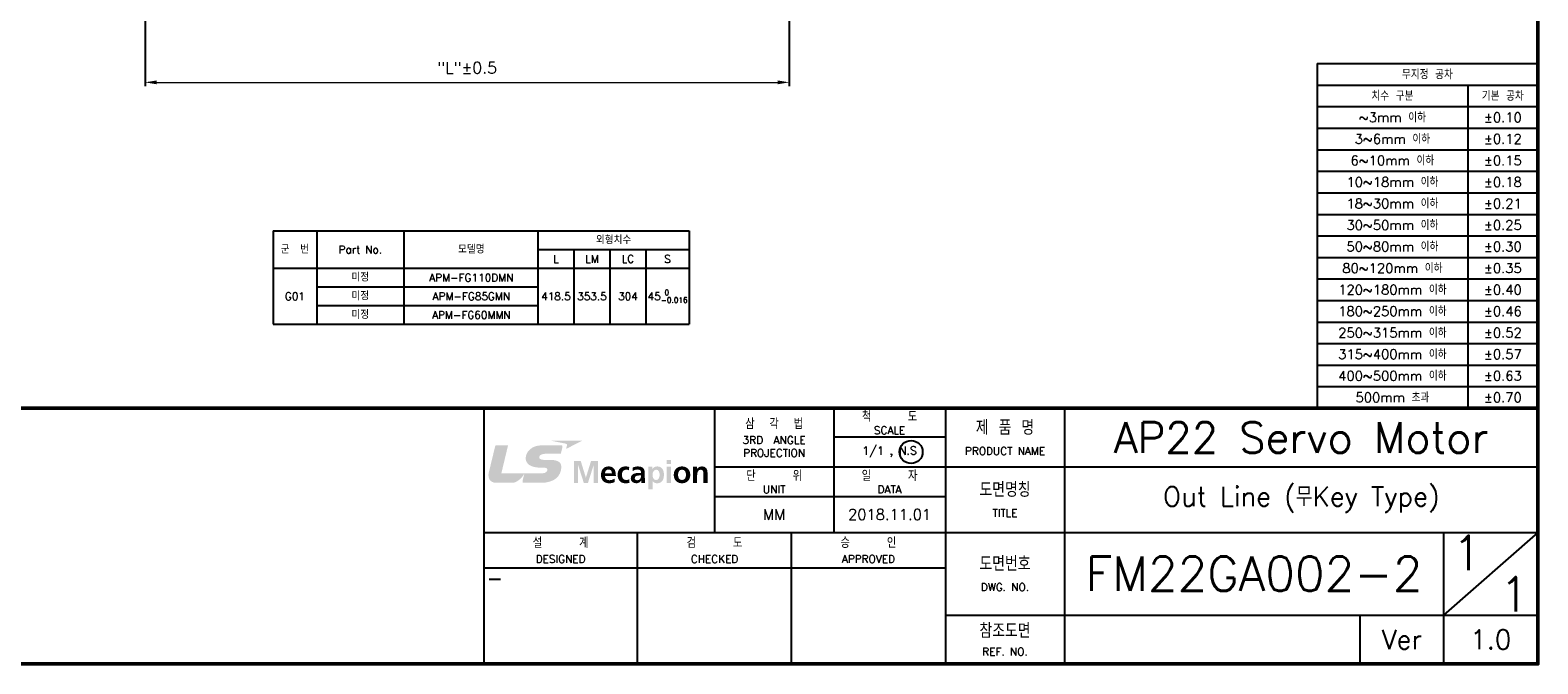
# Model space of a CAD drawing. Header units: inches. Extents: x 0 to 1485, y 0 to 1050.
# Tile 2 of 4: x 505 to 1485, y 0 to 412. Entities that reach past the tile are written whole.
import ezdxf
from ezdxf.enums import TextEntityAlignment as Align

# ---------------------------------------------------------------- set-up
doc = ezdxf.new("R2010")
doc.units = ezdxf.units.IN
doc.header["$LTSCALE"] = 0.25
doc.layers.get('0').update_dxf_attribs({"lineweight": 35})
doc.styles.add('GSG1', font='romans.shx', dxfattribs={"bigfont": 'GSG1.shx'})
doc.dimstyles.new('도면 치수', dxfattribs={"dimscale": 0, "dimtxt": 7.5, "dimasz": 7.5, "dimexe": 2.5, "dimexo": 2.5, "dimgap": 5, "dimtad": 1, "dimdec": 8, "dimdsep": 46, "dimtxsty": 'GSG1', "dimcen": 0, "dimclrd": 3, "dimclre": 3, "dimclrt": 2, "dimadec": 5, "dimazin": 2, "dimtfac": 1, "dimtdec": 8, "dimtmove": 0, "dimatfit": 2, "dimfxl": 0, "dimtolj": 1, "dimtzin": 0, "dimlwd": 15, "dimarcsym": 0})

# ---------------------------------------------------------------- blocks, each defined once
blk = doc.blocks.new('*D6')
at = {"color": 3, "lineweight": -2, "ltscale": 0.5}
for p, q in [((998.5, 672.5), (998.5, 375.56)), ((580, 651), (580, 375.56))]:
    blk.add_line(p, q, dxfattribs=at)
at = {"color": 3, "lineweight": 15, "ltscale": 0.5}
blk.add_line((587.5, 378.06), (991, 378.06), dxfattribs=at)
for points in [[(587.5, 379.31), (587.5, 376.81), (580, 378.06)], [(991, 379.31), (991, 376.81), (998.5, 378.06)]]:
    blk.add_solid(points, dxfattribs=at)
at = {"color": 2, "lineweight": 15, "ltscale": 0.5, "insert": (789.25, 387.53), "char_height": 7.5, "attachment_point": 5, "style": 'GSG1'}
blk.add_mtext('\\A1;"L"%%P0.5', dxfattribs=at)

msp = doc.modelspace()

# ---------------------------------------------------------------- hatches: boundary and pattern name
at = {"lineweight": -3}
h = msp.add_hatch(color=166, dxfattribs=at)
h.dxf.hatch_style = 2
edge = h.paths.add_edge_path()
edge.add_spline(control_points=[(838.84863714, 127.5428), (840.44851158, 127.5428), (841.33576353, 127.31712502), (841.35725639, 126.24919876), (841.37136107, 125.66217514), (840.96904168, 124.97574706), (840.53716961, 124.64059284), (839.55924468, 123.88699959), (838.6975155, 123.80572973), (834.11214908, 123.80572973), (834.11214908, 123.80572973), (811.47412723, 123.80572973), (811.47412723, 123.80572973), (811.47412723, 123.80572973), (815.84792335, 142.06726886), (815.84792335, 142.06726886), (815.84792335, 142.06726886), (808.28512477, 142.06726886), (808.28512477, 142.06726886), (807.77937101, 142.06726886), (807.58727861, 141.92252791), (807.43682862, 141.3213996), (807.43682862, 141.3213996), (803.28602088, 124.20603417), (803.28602088, 124.20603417), (802.50556156, 120.80210315), (804.26797572, 117.69302726), (808.18773527, 117.69302726), (812.10480821, 117.69302726), (815.24276513, 117.69302726), (818.56878454, 117.69302726), (821.19762945, 117.69302726), (824.72044282, 120.56030853), (826.14770276, 123.21400455), (826.22628602, 123.35975298), (826.27733155, 123.45378422), (826.33240699, 123.57535318), (826.33240699, 123.57535318), (826.33240699, 123.57535318), (826.33240699, 123.57535318), (826.33240699, 123.57535318), (826.36464627, 123.61296568), (826.37337775, 123.55990519), (826.37337775, 123.55990519), (826.37337775, 123.55990519), (826.37337775, 123.55990519), (826.14770276, 122.60548807), (825.3511238, 119.23312469), (825.22149501, 118.68371357), (825.05223878, 117.96773282), (825.4276921, 117.69504221), (825.76821953, 117.69504221), (825.76821953, 117.69504221), (834.24110621, 117.69504221), (836.94853437, 117.69504221), (846.41949554, 117.69504221), (850.12432653, 122.20316868), (850.44739102, 127.61533839), (850.62873699, 130.65288338), (848.69908154, 132.6225021), (843.25601585, 132.6225021), (843.25601585, 132.6225021), (840.56269238, 132.6225021), (839.07834204, 132.6225021), (837.59332004, 132.6225021), (836.06934225, 133.11079292), (836.06934225, 134.32110935), (836.06934225, 135.52672422), (837.72563544, 136.57685172), (839.96760894, 136.57685172), (839.96760894, 136.57685172), (850.14581939, 136.57685172), (850.14581939, 136.57685172), (850.14581939, 136.57685172), (851.03374299, 140.13794924), (851.20971574, 140.88281101), (851.43203247, 141.82110849), (851.14725213, 142.0937991), (850.46418231, 142.0937991), (850.46418231, 142.0937991), (837.8848169, 142.0937991), (837.8848169, 142.0937991), (830.58463415, 142.0937991), (827.30563036, 137.20820435), (827.30563036, 133.72166018), (827.30563036, 130.23545183), (830.11716454, 127.54951652), (837.3629435, 127.54951652), (837.3629435, 127.54951652), (838.84863714, 127.5428), (838.84863714, 127.5428)], knot_values=[0, 0, 0, 0, 1, 1, 1, 2, 2, 2, 3, 3, 3, 4, 4, 4, 5, 5, 5, 6, 6, 6, 7, 7, 7, 8, 8, 8, 9, 9, 9, 10, 10, 10, 11, 11, 11, 12, 12, 12, 13, 13, 13, 14, 14, 14, 15, 15, 15, 16, 16, 16, 17, 17, 17, 18, 18, 18, 19, 19, 19, 20, 20, 20, 21, 21, 21, 22, 22, 22, 23, 23, 23, 24, 24, 24, 25, 25, 25, 26, 26, 26, 27, 27, 27, 28, 28, 28, 29, 29, 29, 30, 30, 30, 30], degree=3, periodic=0)
h = msp.add_hatch(color=240, dxfattribs=at)
h.dxf.hatch_style = 2
edge = h.paths.add_edge_path()
edge.add_spline(control_points=[(843.74833658, 145.10111976), (843.74833658, 145.10111976), (864.02483092, 145.10111976), (864.02483092, 145.10111976), (864.02483092, 145.10111976), (853.59676602, 139.74570462), (853.59676602, 139.74570462), (853.59676602, 139.74570462), (854.01722001, 141.50073061), (854.14281889, 142.02461897), (854.27647758, 142.57906748), (854.09781822, 142.99515573), (853.31668725, 143.15500885), (852.53488462, 143.31419031), (843.74833658, 145.10111976), (843.74833658, 145.10111976)], knot_values=[0, 0, 0, 0, 1, 1, 1, 2, 2, 2, 3, 3, 3, 4, 4, 4, 5, 5, 5, 5], degree=3, periodic=0)
h = msp.add_hatch(color=253, dxfattribs=at)
h.dxf.hatch_style = 2
edge = h.paths.add_edge_path()
edge.add_spline(control_points=[(858.62407929, 131.84069948), (858.62407929, 131.84069948), (863.09056335, 131.84069948), (863.09056335, 131.84069948), (863.09056335, 131.84069948), (866.40046312, 121.07748037), (866.40046312, 121.07748037), (866.40046312, 121.07748037), (866.44009057, 121.07748037), (866.44009057, 121.07748037), (866.44009057, 121.07748037), (869.75066199, 131.84069948), (869.75066199, 131.84069948), (869.75066199, 131.84069948), (874.21714605, 131.84069948), (874.21714605, 131.84069948), (874.21714605, 131.84069948), (874.21714605, 117.63862346), (874.21714605, 117.63862346), (874.21714605, 117.63862346), (871.54531544, 117.63862346), (871.54531544, 117.63862346), (871.54531544, 117.63862346), (871.54531544, 129.35861048), (871.54531544, 129.35861048), (871.54531544, 129.35861048), (871.50501633, 129.35861048), (871.50501633, 129.35861048), (871.50501633, 129.35861048), (867.75652798, 117.63862346), (867.75652798, 117.63862346), (867.75652798, 117.63862346), (865.08469736, 117.63862346), (865.08469736, 117.63862346), (865.08469736, 117.63862346), (861.33553736, 129.35861048), (861.33553736, 129.35861048), (861.33553736, 129.35861048), (861.2959099, 129.31763972), (861.2959099, 129.31763972), (861.2959099, 129.31763972), (861.2959099, 117.63862346), (861.2959099, 117.63862346), (861.2959099, 117.63862346), (858.62407929, 117.63862346), (858.62407929, 117.63862346), (858.62407929, 117.63862346), (858.62407929, 131.84069948), (858.62407929, 131.84069948)], knot_values=[0, 0, 0, 0, 1, 1, 1, 2, 2, 2, 3, 3, 3, 4, 4, 4, 5, 5, 5, 6, 6, 6, 7, 7, 7, 8, 8, 8, 9, 9, 9, 10, 10, 10, 11, 11, 11, 12, 12, 12, 13, 13, 13, 14, 14, 14, 15, 15, 15, 16, 16, 16, 16], degree=3, periodic=0)
h = msp.add_hatch(color=253, dxfattribs=at)
edge = h.paths.add_edge_path()
edge.add_spline(control_points=[(884.41607106, 127.1536405), (884.29969833, 127.27178712), (884.17528166, 127.38217035), (884.04241701, 127.48438255)], knot_values=[3.3437465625, 3.3437465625, 3.3437465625, 3.3437465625, 3.4062459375, 3.4062459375, 3.4062459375, 3.4062459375], degree=3, periodic=0)
edge.add_spline(control_points=[(884.04241701, 127.48438255), (883.90955237, 127.58659476), (883.76823975, 127.68063595), (883.61807513, 127.76609848)], knot_values=[3.2812471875, 3.2812471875, 3.2812471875, 3.2812471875, 3.3437465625, 3.3437465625, 3.3437465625, 3.3437465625], degree=3, periodic=0)
edge.add_spline(control_points=[(883.61807513, 127.76609848), (883.46791051, 127.85156101), (883.30889389, 127.92844489), (883.14062124, 127.99634247)], knot_values=[3.2187478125, 3.2187478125, 3.2187478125, 3.2187478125, 3.2812471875, 3.2812471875, 3.2812471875, 3.2812471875], degree=3, periodic=0)
edge.add_spline(control_points=[(883.14062124, 127.99634247), (882.97234859, 128.06424005), (882.79481991, 128.12315135), (882.60763117, 128.17266871)], knot_values=[3.1562484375, 3.1562484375, 3.1562484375, 3.1562484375, 3.2187478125, 3.2187478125, 3.2187478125, 3.2187478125], degree=3, periodic=0)
edge.add_spline(control_points=[(882.60763117, 128.17266871), (882.42044243, 128.22218607), (882.22359363, 128.26230951), (882.01668075, 128.29263138)], knot_values=[3.0937490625, 3.0937490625, 3.0937490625, 3.0937490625, 3.1562484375, 3.1562484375, 3.1562484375, 3.1562484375], degree=3, periodic=0)
edge.add_spline(control_points=[(882.01668075, 128.29263138), (881.80976787, 128.32295325), (881.5927909, 128.34347356), (881.36534582, 128.35378467)], knot_values=[3.0312496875, 3.0312496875, 3.0312496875, 3.0312496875, 3.0937490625, 3.0937490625, 3.0937490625, 3.0937490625], degree=3, periodic=0)
edge.add_spline(control_points=[(881.36534582, 128.35378467), (881.25162328, 128.35894022), (881.13528371, 128.36154347), (881.01627661, 128.36154347)], knot_values=[3, 3, 3, 3, 3.0312496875, 3.0312496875, 3.0312496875, 3.0312496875], degree=3, periodic=0)
edge.add_spline(control_points=[(881.01627661, 128.36154347), (877.82593085, 128.36154347), (876.25023587, 125.85829744), (876.25023587, 122.82713315)], knot_values=[2, 2, 2, 2, 3, 3, 3, 3], degree=3, periodic=0)
edge.add_spline(control_points=[(876.25023587, 122.82713315), (876.25023587, 119.38827624), (878.22489198, 117.39414223), (881.61404665, 117.39414223)], knot_values=[1, 1, 1, 1, 2, 2, 2, 2], degree=3, periodic=0)
edge.add_spline(control_points=[(881.61404665, 117.39414223), (883.05003807, 117.39414223), (884.16699491, 117.67892257), (885.14357654, 118.22833369)], knot_values=[0, 0, 0, 0, 1, 1, 1, 1], degree=3, periodic=0)
edge.add_spline(control_points=[(885.14357654, 118.22833369), (885.14357654, 118.22833369), (885.14357654, 118.7827822), (885.14357654, 119.33723071)], knot_values=[7.5, 7.5, 7.5, 7.5, 8, 8, 8, 8], degree=3, periodic=0)
edge.add_spline(control_points=[(885.14357654, 119.33723071), (885.14357654, 119.89167922), (885.14357654, 120.44612773), (885.14357654, 120.44612773), (884.14684536, 119.87656706), (883.02988852, 119.38827624), (881.73427231, 119.38827624)], knot_values=[6, 6, 6, 6, 6.5, 6.5, 6.5, 7.5, 7.5, 7.5, 7.5], degree=3, periodic=0)
edge.add_spline(control_points=[(881.73427231, 119.38827624), (880.07865078, 119.38827624), (878.92273814, 120.34470832), (878.80251247, 122.03391244)], knot_values=[5, 5, 5, 5, 6, 6, 6, 6], degree=3, periodic=0)
edge.add_spline(control_points=[(878.80251247, 122.03391244), (878.80251247, 122.03391244), (885.9011997, 122.03391244), (885.9011997, 122.03391244), (885.9011997, 122.2628121), (885.89699275, 122.48781974), (885.88817461, 122.70852752)], knot_values=[3.937490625, 3.937490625, 3.937490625, 3.937490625, 4.937490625, 4.937490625, 4.937490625, 5, 5, 5, 5], degree=3, periodic=0)
edge.add_spline(control_points=[(885.88817461, 122.70852752), (885.87054116, 123.14987246), (885.8344689, 123.57402348), (885.7767256, 123.97771949)], knot_values=[3.812491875, 3.812491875, 3.812491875, 3.812491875, 3.937490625, 3.937490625, 3.937490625, 3.937490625], degree=3, periodic=0)
edge.add_spline(control_points=[(885.7767256, 123.97771949), (885.7189823, 124.38141549), (885.63956796, 124.7646565), (885.53525036, 125.1241814)], knot_values=[3.687493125, 3.687493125, 3.687493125, 3.687493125, 3.812491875, 3.812491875, 3.812491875, 3.812491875], degree=3, periodic=0)
edge.add_spline(control_points=[(885.53525036, 125.1241814), (885.45701215, 125.39382508), (885.36476586, 125.65012845), (885.25714788, 125.89171575)], knot_values=[3.5937440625, 3.5937440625, 3.5937440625, 3.5937440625, 3.687493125, 3.687493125, 3.687493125, 3.687493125], degree=3, periodic=0)
edge.add_spline(control_points=[(885.25714788, 125.89171575), (885.18540256, 126.05277396), (885.10682539, 126.20729168), (885.02101232, 126.35486129)], knot_values=[3.5312446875, 3.5312446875, 3.5312446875, 3.5312446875, 3.5937440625, 3.5937440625, 3.5937440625, 3.5937440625], degree=3, periodic=0)
edge.add_spline(control_points=[(885.02101232, 126.35486129), (884.93519926, 126.5024309), (884.84215031, 126.64305239), (884.74146144, 126.77631814)], knot_values=[3.4687453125, 3.4687453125, 3.4687453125, 3.4687453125, 3.5312446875, 3.5312446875, 3.5312446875, 3.5312446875], degree=3, periodic=0)
edge.add_spline(control_points=[(884.74146144, 126.77631814), (884.64077257, 126.90958389), (884.53244379, 127.03549389), (884.41607106, 127.1536405)], knot_values=[3.4062459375, 3.4062459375, 3.4062459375, 3.4062459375, 3.4687453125, 3.4687453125, 3.4687453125, 3.4687453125], degree=3, periodic=0)
edge = h.paths.add_edge_path(flags=16)
edge.add_spline(control_points=[(881.07571778, 123.90513419), (879.93911513, 123.90513419), (878.80251247, 123.90513419), (878.80251247, 123.90513419), (878.92273814, 125.30955797), (879.6803613, 126.36740946), (881.17545807, 126.36740946)], knot_values=[1, 1, 1, 1, 1.5, 1.5, 1.5, 2.5, 2.5, 2.5, 2.5], degree=3, periodic=0)
edge.add_spline(control_points=[(881.17545807, 126.36740946), (882.67122649, 126.36740946), (883.26966819, 125.22828811), (883.34892309, 123.90513419)], knot_values=[0, 0, 0, 0, 1, 1, 1, 1], degree=3, periodic=0)
edge.add_spline(control_points=[(883.34892309, 123.90513419), (883.34892309, 123.90513419), (882.21232044, 123.90513419), (881.07571778, 123.90513419)], knot_values=[2.5, 2.5, 2.5, 2.5, 3, 3, 3, 3], degree=3, periodic=0)
h = msp.add_hatch(color=253, dxfattribs=at)
h.dxf.hatch_style = 2
edge = h.paths.add_edge_path()
edge.add_spline(control_points=[(894.35595179, 125.85829744), (893.87773575, 126.08262912), (893.35922061, 126.24516885), (892.54114879, 126.24516885), (890.88619891, 126.24516885), (889.82969072, 124.90253702), (889.82969072, 122.92855256), (889.82969072, 120.99553886), (890.72701744, 119.51051686), (892.6009258, 119.51051686), (893.35922061, 119.51051686), (894.19677033, 119.7952972), (894.65483681, 119.99880767), (894.65483681, 119.99880767), (894.77439082, 117.74071453), (894.77439082, 117.74071453), (893.99728976, 117.4962333), (893.19936749, 117.39414223), (892.10256021, 117.39414223), (888.73288343, 117.39414223), (887.0383061, 119.73417689), (887.0383061, 122.92855256), (887.0383061, 125.96038851), (888.79266044, 128.36154347), (892.00315575, 128.36154347), (893.07981349, 128.36154347), (893.8575862, 128.23930286), (894.59505981, 128.01564283), (894.59505981, 128.01564283), (894.35595179, 125.85829744), (894.35595179, 125.85829744)], knot_values=[0, 0, 0, 0, 1, 1, 1, 2, 2, 2, 3, 3, 3, 4, 4, 4, 5, 5, 5, 6, 6, 6, 7, 7, 7, 8, 8, 8, 9, 9, 9, 10, 10, 10, 10], degree=3, periodic=0)
h = msp.add_hatch(color=253, dxfattribs=at)
edge = h.paths.add_edge_path()
edge.add_spline(control_points=[(904.70476178, 123.27477896), (904.70476178, 123.61044027), (904.70476178, 123.94610494), (904.70476178, 123.94610494), (904.70476178, 127.0390612), (903.40847392, 128.36154347), (900.27790517, 128.36154347)], knot_values=[1, 1, 1, 1, 1.500005, 1.500005, 1.500005, 2.500005, 2.500005, 2.500005, 2.500005], degree=3, periodic=0)
edge.add_spline(control_points=[(900.27790517, 128.36154347), (899.14147043, 128.36154347), (897.74577811, 128.05594193), (896.70874783, 127.56832277)], knot_values=[0, 0, 0, 0, 1, 1, 1, 1], degree=3, periodic=0)
edge.add_spline(control_points=[(896.70874783, 127.56832277), (896.70874783, 127.56832277), (896.72856156, 126.98331411), (896.74837528, 126.39830544)], knot_values=[15.5, 15.5, 15.5, 15.5, 16, 16, 16, 16], degree=3, periodic=0)
edge.add_spline(control_points=[(896.74837528, 126.39830544), (896.76818901, 125.81329678), (896.78800274, 125.22828811), (896.78800274, 125.22828811), (897.68532946, 125.9200894), (898.82243585, 126.36740946), (899.95887059, 126.36740946)], knot_values=[14, 14, 14, 14, 14.5, 14.5, 14.5, 15.5, 15.5, 15.5, 15.5], degree=3, periodic=0)
edge.add_spline(control_points=[(899.95887059, 126.36740946), (901.53389392, 126.36740946), (902.27203918, 125.79784879), (902.27203918, 124.10931632)], knot_values=[13, 13, 13, 13, 14, 14, 14, 14], degree=3, periodic=0)
edge.add_spline(control_points=[(902.27203918, 124.10931632), (902.27203918, 124.10931632), (900.79642031, 124.10931632), (900.79642031, 124.10931632), (899.67946347, 124.10931632), (898.36369771, 124.00722525), (897.34681698, 123.49811323)], knot_values=[11, 11, 11, 11, 12, 12, 12, 13, 13, 13, 13], degree=3, periodic=0)
edge.add_spline(control_points=[(897.34681698, 123.49811323), (896.32993625, 122.99034452), (895.59179099, 122.07421155), (895.59179099, 120.50791969)], knot_values=[10, 10, 10, 10, 11, 11, 11, 11], degree=3, periodic=0)
edge.add_spline(control_points=[(895.59179099, 120.50791969), (895.59179099, 118.51311403), (897.36629488, 117.39414223), (899.18109788, 117.39414223)], knot_values=[9, 9, 9, 9, 10, 10, 10, 10], degree=3, periodic=0)
edge.add_spline(control_points=[(899.18109788, 117.39414223), (900.39745918, 117.39414223), (901.73337449, 118.04564442), (902.35129409, 119.20491532)], knot_values=[8, 8, 8, 8, 9, 9, 9, 9], degree=3, periodic=0)
edge.add_spline(control_points=[(902.39159319, 119.20491532), (902.39159319, 119.20491532), (902.39159319, 119.20491532), (902.39159319, 119.20491532)], knot_values=[7, 7, 7, 7, 7.00001, 7.00001, 7.00001, 7.00001], degree=3, periodic=0)
edge.add_spline(control_points=[(902.39159319, 119.20491532), (902.41107109, 118.87983588), (902.41107109, 118.18803459), (902.5111472, 117.63862346)], knot_values=[6, 6, 6, 6, 7, 7, 7, 7], degree=3, periodic=0)
edge.add_spline(control_points=[(902.5111472, 117.63862346), (902.5111472, 117.63862346), (904.86394324, 117.63862346), (904.86394324, 117.63862346), (904.80416624, 118.45266537), (904.76453878, 119.18476577), (904.74438923, 119.97865812)], knot_values=[4, 4, 4, 4, 5, 5, 5, 6, 6, 6, 6], degree=3, periodic=0)
edge.add_spline(control_points=[(904.74438923, 119.97865812), (904.72423968, 120.75172927), (904.70476178, 121.54494998), (904.70476178, 122.60347312), (904.70476178, 122.60347312), (904.70476178, 122.93912436), (904.70476178, 123.27477896)], knot_values=[2.500005, 2.500005, 2.500005, 2.500005, 3.500005, 3.500005, 3.500005, 4, 4, 4, 4], degree=3, periodic=0)
edge = h.paths.add_edge_path(flags=16)
edge.add_spline(control_points=[(898.1440676, 120.67045941), (898.1440676, 122.27772202), (899.91857149, 122.4812325), (901.11545489, 122.4812325), (901.11545489, 122.4812325), (901.40459518, 122.4812325), (901.69373836, 122.4812325)], knot_values=[2.500005, 2.500005, 2.500005, 2.500005, 3.500005, 3.500005, 3.500005, 4, 4, 4, 4], degree=3, periodic=0)
edge.add_spline(control_points=[(901.69373836, 122.4812325), (901.98288733, 122.4812325), (902.27203918, 122.4812325), (902.27203918, 122.4812325), (902.27203918, 121.66719059), (902.15248517, 120.91494065), (901.71322494, 120.32455877)], knot_values=[1, 1, 1, 1, 1.500005, 1.500005, 1.500005, 2.500005, 2.500005, 2.500005, 2.500005], degree=3, periodic=0)
edge.add_spline(control_points=[(901.71322494, 120.32455877), (901.2947859, 119.75432644), (900.65671675, 119.38827624), (899.83931658, 119.38827624)], knot_values=[0, 0, 0, 0, 1, 1, 1, 1], degree=3, periodic=0)
edge.add_spline(control_points=[(899.83931658, 119.38827624), (898.88221286, 119.38827624), (898.1440676, 119.77514765), (898.1440676, 120.67045941)], knot_values=[4, 4, 4, 4, 5, 5, 5, 5], degree=3, periodic=0)
h = msp.add_hatch(color=253, dxfattribs=at)
edge = h.paths.add_edge_path()
edge.add_spline(control_points=[(917.12696069, 122.90840301), (917.12696069, 125.79784879), (915.97037639, 128.36154347), (912.82032974, 128.36154347)], knot_values=[4, 4, 4, 4, 5, 5, 5, 5], degree=3, periodic=0)
edge.add_spline(control_points=[(912.82032974, 128.36154347), (911.24463476, 128.36154347), (910.22775403, 127.64892098), (909.62998398, 126.63204025)], knot_values=[3, 3, 3, 3, 4, 4, 4, 4], degree=3, periodic=0)
edge.add_spline(control_points=[(909.58968488, 126.63204025), (909.58968488, 126.63204025), (909.58968488, 126.63204025), (909.58968488, 126.63204025)], knot_values=[2, 2, 2, 2, 2.00001, 2.00001, 2.00001, 2.00001], degree=3, periodic=0)
edge.add_spline(control_points=[(909.58968488, 126.63204025), (909.58968488, 126.63204025), (909.58968488, 127.00346366), (909.58968488, 127.37488707)], knot_values=[1.5, 1.5, 1.5, 1.5, 2, 2, 2, 2], degree=3, periodic=0)
edge.add_spline(control_points=[(909.58968488, 127.37488707), (909.58968488, 127.74631048), (909.58968488, 128.11773389), (909.58968488, 128.11773389), (909.58968488, 128.11773389), (908.95161572, 128.11773389), (908.31354657, 128.11773389)], knot_values=[0.5, 0.5, 0.5, 0.5, 1, 1, 1, 1.5, 1.5, 1.5, 1.5], degree=3, periodic=0)
edge.add_spline(control_points=[(908.31354657, 128.11773389), (907.67547742, 128.11773389), (907.03740827, 128.11773389), (907.03740827, 128.11773389), (907.03740827, 128.11773389), (907.03740827, 124.42947291), (907.03740827, 120.74132257)], knot_values=[10.4999849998, 10.4999849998, 10.4999849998, 10.4999849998, 10.9999849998, 10.9999849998, 10.9999849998, 11.5, 11.5, 11.5, 11.5], degree=3, periodic=0)
edge.add_spline(control_points=[(907.03740827, 120.74132257), (907.03740827, 117.05339352), (907.03740827, 113.3655751), (907.03740827, 113.3655751), (907.03740827, 113.3655751), (907.70535256, 113.3655751), (908.37330354, 113.3655751)], knot_values=[9.5000049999, 9.5000049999, 9.5000049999, 9.5000049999, 9.9999899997, 9.9999899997, 9.9999899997, 10.4999849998, 10.4999849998, 10.4999849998, 10.4999849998], degree=3, periodic=0)
edge.add_spline(control_points=[(908.37330354, 113.3655751), (909.04126787, 113.3655751), (909.70923889, 113.3655751), (909.70923889, 113.3655751), (909.70923889, 113.3655751), (909.70923889, 114.73401078), (909.70923889, 116.10247383)], knot_values=[8.5000099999, 8.5000099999, 8.5000099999, 8.5000099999, 9.0000149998, 9.0000149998, 9.0000149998, 9.5000049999, 9.5000049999, 9.5000049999, 9.5000049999], degree=3, periodic=0)
edge.add_spline(control_points=[(909.70923889, 116.10247383), (909.70923889, 117.47099162), (909.70923889, 118.83953677), (909.70923889, 118.83953677), (909.70923889, 118.83953677), (909.70923889, 118.83953677), (909.70923889, 118.83953677)], knot_values=[7.9999900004, 7.9999900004, 7.9999900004, 7.9999900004, 8.5000000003, 8.5000000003, 8.5000000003, 8.5000099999, 8.5000099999, 8.5000099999, 8.5000099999], degree=3, periodic=0)
edge.add_spline(control_points=[(909.70923889, 118.83953677), (909.70923969, 118.83953677), (909.74953477, 118.83953677), (909.74953799, 118.83953677)], knot_values=[7.00004, 7.00004, 7.00004, 7.00004, 7.9999900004, 7.9999900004, 7.9999900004, 7.9999900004], degree=3, periodic=0)
edge.add_spline(control_points=[(909.74953799, 118.83953677), (909.74953799, 118.83953677), (909.74953799, 118.83953677), (909.74953799, 118.83953677), (910.68649217, 117.67892257), (911.62344634, 117.39414223), (912.76055273, 117.39414223)], knot_values=[6, 6, 6, 6, 6.00004, 6.00004, 6.00004, 7.00004, 7.00004, 7.00004, 7.00004], degree=3, periodic=0)
edge.add_spline(control_points=[(912.76055273, 117.39414223), (915.97037639, 117.39414223), (917.12696069, 120.03910678), (917.12696069, 122.90840301)], knot_values=[5, 5, 5, 5, 6, 6, 6, 6], degree=3, periodic=0)
edge = h.paths.add_edge_path(flags=16)
edge.add_spline(control_points=[(912.12181193, 126.24516885), (913.85668837, 126.24516885), (914.33557606, 124.31215514), (914.33557606, 122.90840301)], knot_values=[2, 2, 2, 2, 3, 3, 3, 3], degree=3, periodic=0)
edge.add_spline(control_points=[(914.33557606, 122.90840301), (914.33557606, 121.46368012), (913.83721047, 119.51051686), (912.08218448, 119.51051686)], knot_values=[1, 1, 1, 1, 2, 2, 2, 2], degree=3, periodic=0)
edge.add_spline(control_points=[(912.08218448, 119.51051686), (910.30768058, 119.51051686), (909.72938844, 121.42270936), (909.72938844, 122.90840301)], knot_values=[0, 0, 0, 0, 1, 1, 1, 1], degree=3, periodic=0)
edge.add_spline(control_points=[(909.72938844, 122.90840301), (909.72938844, 124.3739471), (910.40708504, 126.24516885), (912.12181193, 126.24516885)], knot_values=[3, 3, 3, 3, 4, 4, 4, 4], degree=3, periodic=0)
h = msp.add_hatch(color=253, dxfattribs=at)
h.dxf.hatch_style = 2
edge = h.paths.add_edge_path()
edge.add_spline(control_points=[(918.98139114, 128.11773389), (918.98139114, 128.11773389), (921.65322176, 128.11773389), (921.65322176, 128.11773389), (921.65322176, 128.11773389), (921.65322176, 117.63862346), (921.65322176, 117.63862346), (921.65322176, 117.63862346), (918.98139114, 117.63862346), (918.98139114, 117.63862346), (918.98139114, 117.63862346), (918.98139114, 128.11773389), (918.98139114, 128.11773389)], knot_values=[0, 0, 0, 0, 1, 1, 1, 2, 2, 2, 3, 3, 3, 4, 4, 4, 4], degree=3, periodic=0)
edge = h.paths.add_edge_path()
edge.add_spline(control_points=[(918.98139114, 132.63425601), (918.98139114, 132.63425601), (921.65322176, 132.63425601), (921.65322176, 132.63425601), (921.65322176, 132.63425601), (921.65322176, 130.02992639), (921.65322176, 130.02992639), (921.65322176, 130.02992639), (918.98139114, 130.02992639), (918.98139114, 130.02992639), (918.98139114, 130.02992639), (918.98139114, 132.63425601), (918.98139114, 132.63425601)], knot_values=[0, 0, 0, 0, 1, 1, 1, 2, 2, 2, 3, 3, 3, 4, 4, 4, 4], degree=3, periodic=0)
h = msp.add_hatch(color=253, dxfattribs=at)
edge = h.paths.add_edge_path()
edge.add_spline(control_points=[(934.25542333, 122.80631194), (934.25542333, 126.2653184), (931.92210519, 128.36154347), (928.87146299, 128.36154347)], knot_values=[0, 0, 0, 0, 1, 1, 1, 1], degree=3, periodic=0)
edge.add_spline(control_points=[(928.87146299, 128.36154347), (925.84097035, 128.36154347), (923.50765221, 126.2653184), (923.50765221, 122.80631194), (923.50765221, 119.7952972), (925.48163667, 117.39414223), (928.87146299, 117.39414223)], knot_values=[2, 2, 2, 2, 3, 3, 3, 4, 4, 4, 4], degree=3, periodic=0)
edge.add_spline(control_points=[(928.87146299, 117.39414223), (932.28143887, 117.39414223), (934.25542333, 119.7952972), (934.25542333, 122.80631194)], knot_values=[1, 1, 1, 1, 2, 2, 2, 2], degree=3, periodic=0)
edge = h.paths.add_edge_path(flags=16)
edge.add_spline(control_points=[(928.87146299, 126.24516885), (930.62648899, 126.24516885), (931.4640387, 124.73932565), (931.4640387, 123.13273469)], knot_values=[1, 1, 1, 1, 2, 2, 2, 2], degree=3, periodic=0)
edge.add_spline(control_points=[(931.4640387, 123.13273469), (931.4640387, 121.38241026), (930.92537401, 119.51051686), (928.87146299, 119.51051686)], knot_values=[0, 0, 0, 0, 1, 1, 1, 1], degree=3, periodic=0)
edge.add_spline(control_points=[(928.87146299, 119.51051686), (926.83770153, 119.51051686), (926.29903683, 121.40255981), (926.29903683, 123.13273469), (926.29903683, 124.69902654), (927.13658655, 126.24516885), (928.87146299, 126.24516885)], knot_values=[2, 2, 2, 2, 3, 3, 3, 4, 4, 4, 4], degree=3, periodic=0)
h = msp.add_hatch(color=253, dxfattribs=at)
h.dxf.hatch_style = 2
edge = h.paths.add_edge_path()
edge.add_spline(control_points=[(936.05007678, 128.11773389), (936.05007678, 128.11773389), (938.58220383, 128.11773389), (938.58220383, 128.11773389), (938.58220383, 128.11773389), (938.58220383, 126.69316056), (938.58220383, 126.69316056), (938.58220383, 126.69316056), (938.62183128, 126.69316056), (938.62183128, 126.69316056), (939.459381, 127.89340221), (940.59581574, 128.36154347), (941.99217971, 128.36154347), (944.42423066, 128.36154347), (945.48141049, 126.61189069), (945.48141049, 124.25170648), (945.48141049, 124.25170648), (945.48141049, 117.63862346), (945.48141049, 117.63862346), (945.48141049, 117.63862346), (942.80957988, 117.63862346), (942.80957988, 117.63862346), (942.80957988, 117.63862346), (942.80957988, 123.2341541), (942.80957988, 123.2341541), (942.80957988, 124.51633727), (942.78943032, 126.24516885), (941.07470343, 126.24516885), (939.14034643, 126.24516885), (938.72190739, 124.10931632), (938.72190739, 122.76601284), (938.72190739, 122.76601284), (938.72190739, 117.63862346), (938.72190739, 117.63862346), (938.72190739, 117.63862346), (936.05007678, 117.63862346), (936.05007678, 117.63862346), (936.05007678, 117.63862346), (936.05007678, 128.11773389), (936.05007678, 128.11773389)], knot_values=[0, 0, 0, 0, 1, 1, 1, 2, 2, 2, 3, 3, 3, 4, 4, 4, 5, 5, 5, 6, 6, 6, 7, 7, 7, 8, 8, 8, 9, 9, 9, 10, 10, 10, 11, 11, 11, 12, 12, 12, 13, 13, 13, 13], degree=3, periodic=0)

# ---------------------------------------------------------------- linework, layer by layer
for p, q in [((1341.49999738, 390.2499995), (1484.99999738, 390.2499995)), ((1341.49999738, 390.2499995), (1341.49999738, 166.2499995)), ((1341.49999738, 376.2499995), (1484.99999738, 376.2499995)), ((1439.49999738, 376.2499995), (1439.49999738, 166.2499995)), ((1341.49999738, 362.2499995), (1484.99999738, 362.2499995)), ((1341.49999738, 348.2499995), (1484.99999738, 348.2499995)), ((1341.49999738, 334.2499995), (1484.99999738, 334.2499995)), ((1341.49999738, 320.2499995), (1484.99999738, 320.2499995)), ((1341.49999738, 306.2499995), (1484.99999738, 306.2499995)), ((1341.49999738, 292.2499995), (1484.99999738, 292.2499995)), ((1341.49999738, 278.2499995), (1484.99999738, 278.2499995)), ((1341.49999738, 264.2499995), (1484.99999738, 264.2499995)), ((1341.49999738, 250.2499995), (1484.99999738, 250.2499995)), ((1341.49999738, 236.2499995), (1484.99999738, 236.2499995)), ((1341.49999738, 222.2499995), (1484.99999738, 222.2499995)), ((1341.49999738, 208.2499995), (1484.99999738, 208.2499995)), ((1341.49999738, 194.2499995), (1484.99999738, 194.2499995)), ((1341.49999738, 180.2499995), (1484.99999738, 180.2499995)), ((799.99999738, 166.2499995), (799.99999738, -0.0000005)), ((949.99999738, 166.2499995), (949.99999738, 85.4999995)), ((1027.49999738, 166.2499995), (1027.49999738, 85.4999995)), ((1099.99999738, 166.2499995), (1099.99999738, -0.0000005)), ((1177.49999738, 166.2499995), (1177.49999738, -0.0000005)), ((1027.49999738, 147.4999995), (1099.99999738, 147.4999995)), ((949.99999738, 127.9999995), (1484.99999738, 127.9999995)), ((949.99999738, 108.7499995), (1099.99999738, 108.7499995)), ((799.99999738, 85.4999995), (1484.99999738, 85.4999995)), ((899.99999738, -0.0000005), (899.99999738, 85.4999995)), ((999.99999738, -0.0000005), (999.99999738, 85.4999995)), ((1423.74999738, 85.4999995), (1423.74999738, -0.0000005)), ((1484.99999738, 85.4999995), (1423.74999738, 31.7499995)), ((799.99999738, 62.4999995), (1099.99999738, 62.4999995)), ((811.01701411, 54.79286314), (803.54418802, 54.79286314)), ((1099.99999738, 31.7499995), (1484.99999738, 31.7499995)), ((1369.62499738, -0.0000005), (1369.62499738, 31.7499995))]:
    msp.add_line(p, q, dxfattribs=at)
at = {"color": 7, "linetype": 'Continuous', "lineweight": -3}
for p, q in [((663.14999738, 281.4999995), (663.14999738, 220.7499995)), ((663.14999738, 281.4999995), (933.57499738, 281.4999995)), ((691.49999738, 281.4999995), (691.49999738, 220.7499995)), ((748.19999738, 281.4999995), (748.19999738, 220.7499995)), ((835.27499738, 281.4999995), (835.27499738, 220.7499995)), ((933.57499738, 281.4999995), (933.57499738, 220.7499995)), ((835.27499738, 269.3499995), (933.57499738, 269.3499995)), ((858.67499738, 269.3499995), (858.67499738, 220.7499995)), ((882.07499738, 269.3499995), (882.07499738, 220.7499995)), ((905.47499738, 269.3499995), (905.47499738, 220.7499995)), ((663.14999738, 257.1999995), (933.57499738, 257.1999995)), ((691.49999738, 245.0499995), (835.27499738, 245.0499995)), ((691.49999738, 232.8999995), (835.27499738, 232.8999995)), ((663.14999738, 220.7499995), (933.57499738, 220.7499995))]:
    msp.add_line(p, q, dxfattribs=at)
at = {"lineweight": 50}
msp.add_line((-0.00000262, 166.2499995), (1484.99999738, 166.2499995), dxfattribs=at)
at = {"color": 1, "lineweight": 50}
msp.add_lwpolyline([(-0.00000262, -0.0000005), (1484.99999738, -0.0000005), (1484.99999738, 1049.9999995), (-0.00000262, 1049.9999995)], close=True, dxfattribs=at)
at = {"lineweight": -3}
msp.add_circle((1077.74999738, 137.7499995), 7.5, dxfattribs=at)

# ---------------------------------------------------------------- texts
at = {"color": 2, "linetype": 'Continuous', "lineweight": -3, "style": 'GSG1'}
for s, p in [('L', (846.97499738, 263.2749995)), ('LM', (870.37499738, 263.2749995)), ('LC', (893.77499738, 263.2749995)), ('S', (919.52499738, 263.2749995)), ('418.5', (846.97499738, 238.9749995)), ('353.5', (870.37499738, 238.9749995)), ('304', (893.77499738, 238.9749995))]:
    msp.add_text(s, height=5, dxfattribs=at).set_placement(p, align=Align.MIDDLE_CENTER)
at = {"color": 2, "lineweight": -3, "attachment_point": 5, "style": 'GSG1'}
for s, insert, char_height, width in [('무지정 공차', (1413.24999738, 383.2499995), 6.25, 122.1971645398), ('치수 구분', (1390.49999738, 369.2499995), 6.25, 95.4131033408), ('기본 공차', (1462.24999738, 369.2499995), 6.25, 46.1776962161), ('~3mm 이하', (1390.49999738, 355.2499995), 6.25, 95.4131033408), ('%%P0.10', (1462.24999738, 355.2499995), 6.25, 46.1776962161), ('\\A1;3~6mm 이하', (1390.49999738, 341.2499995), 6.25, 95.4131033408), ('%%P0.12', (1462.24999738, 341.2499995), 6.25, 46.1776962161), ('6~10mm 이하', (1390.49999738, 327.2499995), 6.25, 95.4131033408), ('%%P0.15', (1462.24999738, 327.2499995), 6.25, 46.1776962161), ('10~18mm 이하', (1390.49999738, 313.2499995), 6.25, 95.4131033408), ('%%P0.18', (1462.24999738, 313.2499995), 6.25, 46.1776962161), ('18~30mm 이하', (1390.49999738, 299.2499995), 6.25, 95.4131033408), ('%%P0.21', (1462.24999738, 299.2499995), 6.25, 46.1776962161), ('30~50mm 이하', (1390.49999738, 285.2499995), 6.25, 95.4131033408), ('%%P0.25', (1462.24999738, 285.2499995), 6.25, 46.1776962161), ('외형치수', (884.42499738, 275.4249995), 5, 71.0246949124), ('50~80mm 이하', (1390.49999738, 271.2499995), 6.25, 95.4131033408), ('%%P0.30', (1462.24999738, 271.2499995), 6.25, 46.1776962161), ('군  번', (677.32499738, 269.3499995), 5, 71.0246949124), ('Part No.', (719.84999738, 269.3499995), 5, 71.0246949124), ('모델명', (791.99062238, 269.3499995), 5, 71.0246949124), ('미정', (719.84999738, 251.1249995), 5, 71.0246949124), ('80~120mm 이하', (1390.49999738, 257.2499995), 6.25, 95.4131033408), ('%%P0.35', (1462.24999738, 257.2499995), 6.25, 46.1776962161), ('APM-FG110DMN', (791.99062238, 251.1249995), 5, 71.0246949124), ('120~180mm 이하', (1390.49999738, 243.2499995), 6.25, 95.4131033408), ('%%P0.40', (1462.24999738, 243.2499995), 6.25, 46.1776962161), ('G01', (677.32499738, 238.9749995), 5, 71.0246949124), ('미정', (719.84999738, 238.9749995), 5, 71.0246949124), ('APM-FG85GMN', (791.99062238, 238.9749995), 5, 71.0246949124), ('\\A1;45{\\H0.7x;\\S 0^ -0.016;}', (919.52499738, 238.9749995), 5, 71.0246949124), ('미정', (719.84999738, 226.8249995), 5, 71.0246949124), ('APM-FG60MMN', (791.99062238, 226.8249995), 5, 71.0246949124), ('180~250mm 이하', (1390.49999738, 229.2499995), 6.25, 95.4131033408), ('%%P0.46', (1462.24999738, 229.2499995), 6.25, 46.1776962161), ('250~315mm 이하', (1390.49999738, 215.2499995), 6.25, 95.4131033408), ('%%P0.52', (1462.24999738, 215.2499995), 6.25, 46.1776962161), ('315~400mm 이하', (1390.49999738, 201.2499995), 6.25, 95.4131033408), ('%%P0.57', (1462.24999738, 201.2499995), 6.25, 46.1776962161), ('400~500mm 이하', (1390.49999738, 187.2499995), 6.25, 95.4131033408), ('%%P0.63', (1462.24999738, 187.2499995), 6.25, 46.1776962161), ('500mm 초과', (1390.49999738, 173.2499995), 6.25, 95.4131033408), ('%%P0.70', (1462.24999738, 173.2499995), 6.25, 46.1776962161), ('1', (1439.06249738, 72.0624995), 22.5, 20), ('FM22GA002-2', (1300.62499738, 58.6249995), 22.5, 237.5), ('1', (1469.68749738, 45.1874995), 22.5, 20), ('Ver', (1396.68749738, 15.8749995), 12.5, 37.5), ('1.0', (1454.37499738, 15.8749995), 12.5, 37.5)]:
    msp.add_mtext(s, dxfattribs=dict(at, insert=insert, char_height=char_height, width=width))
at = {"lineweight": -3, "attachment_point": 5, "style": 'GSG1'}
for s, insert, char_height, width in [('{\\C2;삼  각  법\\P\\H0.71429x;3RD  ANGLE\\PPROJECTION}', (988.74999738, 147.1249995), 7, 75), ('{\\C2;제 품 명\\P\\H0.10526x;\\P\\H5x;PRODUCT NAME}', (1138.74999738, 147.1249995), 9.5, 75), ('{\\C2;AP22 Servo Motor}', (1331.24999738, 147.1249995), 20, 300), ('{\\C2;1/1 , N.S}', (1063.74999738, 137.7499995), 5.3222424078, 75), ('{\\C2;도면명칭\\P\\H0.10526x;\\P\\H5x;TITLE}', (1138.74999738, 106.7499995), 9.5, 75), ('{\\C2;Out Line (무Key Type)}', (1331.24999738, 106.7499995), 12.5, 300), ('{\\C2;MM}', (988.74999738, 97.1249995), 7, 75), ('{\\C2;2018.11.01}', (1063.74999738, 97.1249995), 7, 75), ('{\\C2;설     계\\P\\H0.71429x;DESIGNED}', (849.99999738, 73.9999995), 7, 75), ('{\\C2;검     도\\P\\H0.71429x;CHECKED\\H1.4x;  }', (949.99999738, 73.9999995), 7, 75), ('{\\C2;승     인\\P\\H0.71429x;APPROVED}', (1049.99999738, 73.9999995), 7, 75), ('{\\C2;도면번호\\P\\H0.10526x;\\P\\H5x;DWG. NO.}', (1138.74999738, 58.6249995), 9.5, 75), ('{\\C2;참조도면\\P\\H0.52632x;REF. NO.}', (1138.74999738, 15.8749995), 9.5, 75)]:
    msp.add_mtext(s, dxfattribs=dict(at, insert=insert, char_height=char_height, width=width))
at = {"lineweight": -3, "width": 75, "attachment_point": 5, "style": 'GSG1'}
for s, insert, char_height, line_spacing_factor in [('{\\C2;척     도\\P\\H0.72228x;SCALE}', (1063.74999738, 156.8749995), 6.9225031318, 0.866739), ('{\\C2;단     위\\P\\H0.71429x;UNIT}', (988.74999738, 118.3749995), 7, 0.857143), ('{\\C2;일     자\\P\\H0.71429x;DATA}', (1063.74999738, 118.3749995), 7, 0.857143)]:
    msp.add_mtext(s, dxfattribs=dict(at, insert=insert, char_height=char_height, line_spacing_factor=line_spacing_factor))

# ---------------------------------------------------------------- dimensions: what is measured, and where the dimension line sits
at = {"lineweight": 15, "ltscale": 0.5}
dim = msp.add_linear_dim(base=(998.49999738, 378.0627698), p1=(579.99999738, 653.4999995), p2=(998.49999738, 674.9999995), text='"L"%%P0.5', dimstyle='도면 치수', override={"dimscale": 1}, dxfattribs=at)
dim.commit()
dim.dimension.update_dxf_attribs({"geometry": '*D6', "text_midpoint": (789.24999738, 387.52705552)})

doc.saveas('drawing.dxf')
